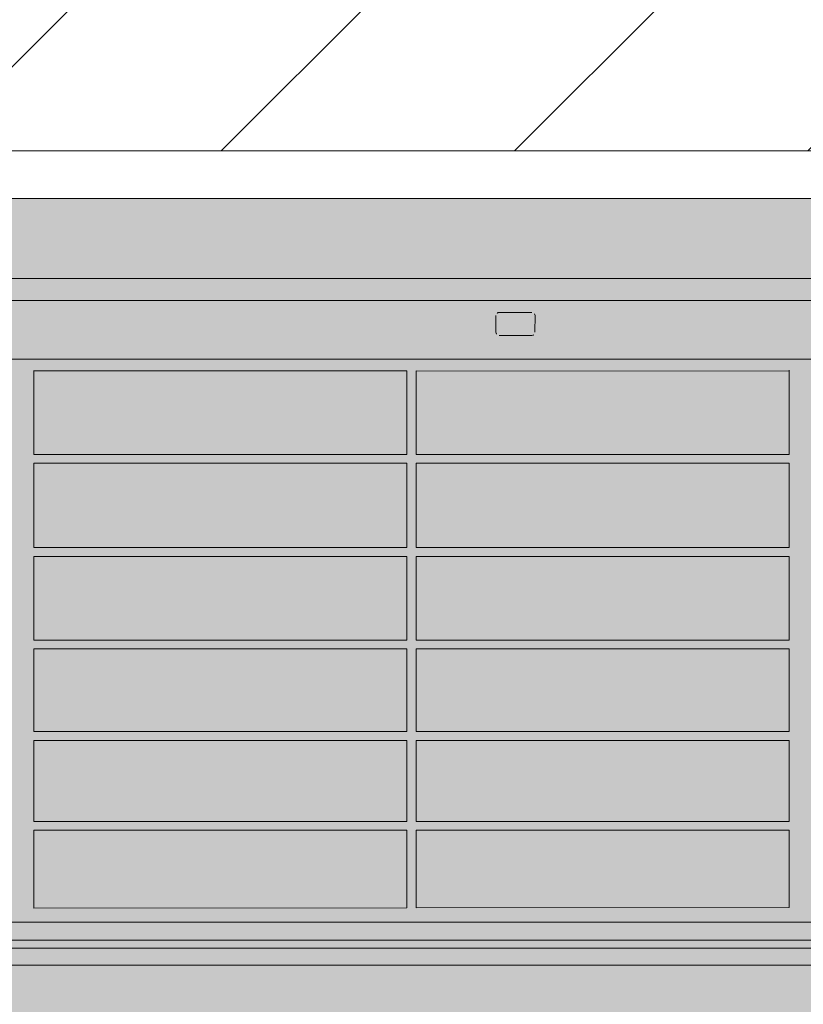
# Model space of a CAD drawing. Extents: x 5465377 to 5465550, y 5925276 to 5925338.
# Tile 80 of 182: x 5465391.099 to 5465391.345, y 5925336.257 to 5925336.565. Entities that reach past the tile are written whole.
import ezdxf
from ezdxf.enums import TextEntityAlignment as Align

# ---------------------------------------------------------------- set-up
doc = ezdxf.new("R2010")
doc.units = 0
doc.header["$MEASUREMENT"] = 0
doc.layers.add('_ARCH_Sciany', color=7, linetype='Continuous')
doc.layers.add('_ARCH_strefy', color=7, linetype='Continuous')
for name, color, linetype, lineweight in [('_ARCH_Sciany_Nr_Pióra__141', 7, 'Continuous', 0), ('_ARCH_Sciany_Nr_Pióra__142', 7, 'Continuous', 18), ('_ARCH_strefy_Nr_Pióra__121', 255, 'Continuous', 0), ('_ARCH_strefy_Nr_Pióra__141', 7, 'Continuous', 0), ('DVM_INDOOR_Nr_Pióra__141', 7, 'Continuous', 0)]:
    doc.layers.add(name, color=color, linetype=linetype, lineweight=lineweight)
doc.styles.add('GENERATED_STYLE_1', font='arial.ttf')
doc.styles.add('GENERATED_STYLE_2', font='txt')
doc.styles.get("Standard").update_dxf_attribs({"font": 'txt', "bigfont": 'BIGFONT.SHX'})

# ---------------------------------------------------------------- blocks, each defined once
blk = doc.blocks.new('SALA WIELOFUNKCYJNA_0.8_8', base_point=(5465390.02833805, 5925332.810571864))
at = {"layer": '_ARCH_strefy_Nr_Pióra__121', "linetype": 'Continuous'}
blk.add_hatch(color=256, dxfattribs=at).paths.add_polyline_path([(5465388.154072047, 5925330.044345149), (5465390.154072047, 5925330.044345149), (5465390.154072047, 5925330.059345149), (5465395.354072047, 5925330.059345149), (5465395.354072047, 5925336.50934515), (5465390.154072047, 5925336.50934515), (5465388.154072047, 5925336.50934515), (5465386.304072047, 5925336.50934515), (5465386.304072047, 5925330.059345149), (5465388.154072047, 5925330.059345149)], flags=0)
blk.add_line((5465395.354072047, 5925336.50934515), (5465390.154072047, 5925336.50934515), dxfattribs=at)
at = {"layer": '_ARCH_strefy_Nr_Pióra__121', "linetype": 'Continuous', "flags": 128}
blk.add_lwpolyline([(5465388.154072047, 5925330.044345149), (5465390.154072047, 5925330.044345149), (5465390.154072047, 5925330.059345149), (5465395.354072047, 5925330.059345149), (5465395.354072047, 5925336.50934515), (5465390.154072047, 5925336.50934515), (5465388.154072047, 5925336.50934515), (5465386.304072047, 5925336.50934515), (5465386.304072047, 5925330.059345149), (5465388.154072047, 5925330.059345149)], close=True, dxfattribs=at)
at = {"linetype": 'Continuous', "flags": 1}
for tag in ['ROOM_AREA', 'ROOM_PERIM', 'ROOM_WALLS_SURF', 'ROOM_DOORS_SURF', 'ROOM_WINDS_SURF', 'ROOM_BASELEV', 'ROOM_HEIGHT', 'ROOM_NET_AREA', 'ROOM_REDUCED_AREA', 'ROOM_CALC_AREA', 'ROOM_VOLUME']:
    blk.add_attdef(tag, text='', height=2, dxfattribs=at).set_placement((5465390.02833805, 5925331.777444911), align=Align.BOTTOM_LEFT)
at = {"layer": '_ARCH_strefy_Nr_Pióra__141'}
for tag, style, p in [('ROOM_NUMBER', 'GENERATED_STYLE_1', (5465389.933252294, 5925332.89387432)), ('ROOM_NAME', 'GENERATED_STYLE_2', (5465389.307866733, 5925332.728218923))]:
    blk.add_attdef(tag, text='', height=0.1, dxfattribs=dict(at, style=style)).set_placement(p, align=Align.BOTTOM_LEFT)
blk = doc.blocks.new('Ściana_19', base_point=(5465395.354072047, 5925336.50934515))
at = {"layer": '_ARCH_Sciany_Nr_Pióra__141', "linetype": 'Continuous'}
h = blk.add_hatch(dxfattribs=at)
h.set_pattern_fill('cegła_zwykła', color=256, style=0, pattern_type=2)
h.set_pattern_definition([(45, (5464021.330722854, 5925651.473568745), (-0.04596193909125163, 0.04596193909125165), [])])
h.paths.add_polyline_path([(5465390.154072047, 5925336.524345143), (5465392.154072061, 5925336.524345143), (5465392.154072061, 5925336.654345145), (5465392.154072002, 5925336.704345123), (5465390.154072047, 5925336.704345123)], flags=0)
blk.add_line((5465390.154072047, 5925336.50934515), (5465392.154072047, 5925336.50934515), dxfattribs=at)
at = {"layer": '_ARCH_Sciany_Nr_Pióra__142', "linetype": 'Continuous'}
blk.add_line((5465390.154072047, 5925336.524345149), (5465392.154072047, 5925336.524345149), dxfattribs=at)

msp = doc.modelspace()

# ---------------------------------------------------------------- linework, layer by layer
at = {"layer": 'DVM_INDOOR_Nr_Pióra__141', "linetype": 'Continuous'}
for p, q in [((5465390.752577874, 5925336.48434515), (5465391.570567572, 5925336.484345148)), ((5465390.774896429, 5925336.477352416), (5465391.548249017, 5925336.477352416)), ((5465391.249460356, 5925336.473646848), (5465391.259691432, 5925336.473646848)), ((5465391.248460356, 5925336.472646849), (5465391.248460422, 5925336.467415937)), ((5465391.260691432, 5925336.472646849), (5465391.260691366, 5925336.467415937)), ((5465391.259691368, 5925336.466416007), (5465391.249460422, 5925336.466416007)), ((5465390.794284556, 5925336.459045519), (5465391.528860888, 5925336.459045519)), ((5465391.103633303, 5925336.429130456), (5465391.103633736, 5925336.455488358)), ((5465391.220504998, 5925336.455291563), (5465391.103633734, 5925336.45535497)), ((5465391.220504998, 5925336.455291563), (5465391.220505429, 5925336.429130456)), ((5465391.223431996, 5925336.429130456), (5465391.223432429, 5925336.455289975)), ((5465391.340325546, 5925336.455226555), (5465391.223432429, 5925336.455289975)), ((5465391.340325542, 5925336.455493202), (5465391.340325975, 5925336.429130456)), ((5465391.103632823, 5925336.399885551), (5465391.103633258, 5925336.426362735)), ((5465391.103633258, 5925336.426362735), (5465391.220505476, 5925336.426362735)), ((5465391.103633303, 5925336.429130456), (5465391.220505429, 5925336.429130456)), ((5465391.220505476, 5925336.426362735), (5465391.220505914, 5925336.399885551)), ((5465391.223431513, 5925336.399885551), (5465391.22343195, 5925336.426362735)), ((5465391.22343195, 5925336.426362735), (5465391.34032602, 5925336.426362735)), ((5465391.223431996, 5925336.429130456), (5465391.340325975, 5925336.429130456)), ((5465391.34032602, 5925336.426362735), (5465391.340326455, 5925336.399885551)), ((5465391.103632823, 5925336.399885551), (5465391.220505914, 5925336.399885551)), ((5465391.223431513, 5925336.399885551), (5465391.340326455, 5925336.399885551)), ((5465391.103632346, 5925336.370855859), (5465391.103632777, 5925336.397120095)), ((5465391.103632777, 5925336.397120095), (5465391.220505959, 5925336.397120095)), ((5465391.220505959, 5925336.397120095), (5465391.220506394, 5925336.370855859)), ((5465391.223431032, 5925336.370855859), (5465391.223431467, 5925336.397120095)), ((5465391.223431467, 5925336.397120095), (5465391.3403265, 5925336.397120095)), ((5465391.3403265, 5925336.397120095), (5465391.340326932, 5925336.370855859)), ((5465391.103632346, 5925336.370855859), (5465391.220506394, 5925336.370855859)), ((5465391.223431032, 5925336.370855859), (5465391.340326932, 5925336.370855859)), ((5465391.103631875, 5925336.3421683), (5465391.1036323, 5925336.368093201)), ((5465391.1036323, 5925336.368093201), (5465391.22050644, 5925336.368093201)), ((5465391.22050644, 5925336.368093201), (5465391.220506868, 5925336.3421683)), ((5465391.223430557, 5925336.3421683), (5465391.223430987, 5925336.368093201)), ((5465391.223430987, 5925336.368093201), (5465391.340326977, 5925336.368093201)), ((5465391.340326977, 5925336.368093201), (5465391.340327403, 5925336.3421683)), ((5465391.103631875, 5925336.3421683), (5465391.220506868, 5925336.3421683)), ((5465391.223430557, 5925336.3421683), (5465391.340327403, 5925336.3421683)), ((5465391.103631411, 5925336.31394949), (5465391.103631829, 5925336.339409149)), ((5465391.103631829, 5925336.339409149), (5465391.220506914, 5925336.339409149)), ((5465391.220506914, 5925336.339409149), (5465391.220507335, 5925336.31394949)), ((5465391.223430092, 5925336.31394949), (5465391.223430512, 5925336.339409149)), ((5465391.223430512, 5925336.339409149), (5465391.340327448, 5925336.339409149)), ((5465391.340327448, 5925336.339409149), (5465391.340327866, 5925336.31394949)), ((5465391.103631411, 5925336.31394949), (5465391.220507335, 5925336.31394949)), ((5465391.223430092, 5925336.31394949), (5465391.340327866, 5925336.31394949)), ((5465391.103630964, 5925336.286746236), (5465391.103631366, 5925336.311195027)), ((5465391.103631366, 5925336.311195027), (5465391.220507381, 5925336.311195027)), ((5465391.220507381, 5925336.311195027), (5465391.220507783, 5925336.286840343)), ((5465391.223429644, 5925336.286842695), (5465391.223430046, 5925336.311195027)), ((5465391.223430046, 5925336.311195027), (5465391.340327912, 5925336.311195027)), ((5465391.340327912, 5925336.311195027), (5465391.34032831, 5925336.286936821)), ((5465391.220507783, 5925336.286840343), (5465391.103630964, 5925336.286746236)), ((5465391.34032831, 5925336.286936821), (5465391.223429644, 5925336.286842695)), ((5465390.817847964, 5925336.282422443), (5465391.161572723, 5925336.282422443)), ((5465391.161572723, 5925336.282422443), (5465391.50529748, 5925336.282422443)), ((5465391.115384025, 5925336.274268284), (5465390.817211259, 5925336.274268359)), ((5465391.50593419, 5925336.274268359), (5465391.115384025, 5925336.274268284)), ((5465391.544763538, 5925336.268868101), (5465390.778375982, 5925336.268868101))]:
    msp.add_line(p, q, dxfattribs=at)
for centre, start, end in [((5465391.249460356, 5925336.472646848), 90, 179.9999466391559), ((5465391.259691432, 5925336.472646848), 5.336084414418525e-05, 90), ((5465391.249460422, 5925336.467416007), 180.0039487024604, 270), ((5465391.259691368, 5925336.467416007), 270, 359.9960512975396)]:
    msp.add_arc(centre, 0.001000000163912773, start, end, dxfattribs=at)
for points in [[(5465390.817211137, 5925336.276725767), (5465390.916602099, 5925336.276725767), (5465391.015993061, 5925336.276725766), (5465391.115384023, 5925336.276725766)], [(5465391.115384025, 5925336.276725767), (5465391.245567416, 5925336.276725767), (5465391.375750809, 5925336.276725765), (5465391.5059342, 5925336.276725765)]]:
    msp.add_open_spline(points, degree=3, dxfattribs=at)

# ---------------------------------------------------------------- block references
at = {"layer": '_ARCH_Sciany'}
msp.add_blockref('Ściana_19', (5465395.354072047, 5925336.50934515), dxfattribs=at)
at = {"layer": '_ARCH_strefy', "linetype": 'Continuous'}
msp.add_blockref('SALA WIELOFUNKCYJNA_0.8_8', (5465390.02833805, 5925332.810571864), dxfattribs=at)

doc.saveas('drawing.dxf')
